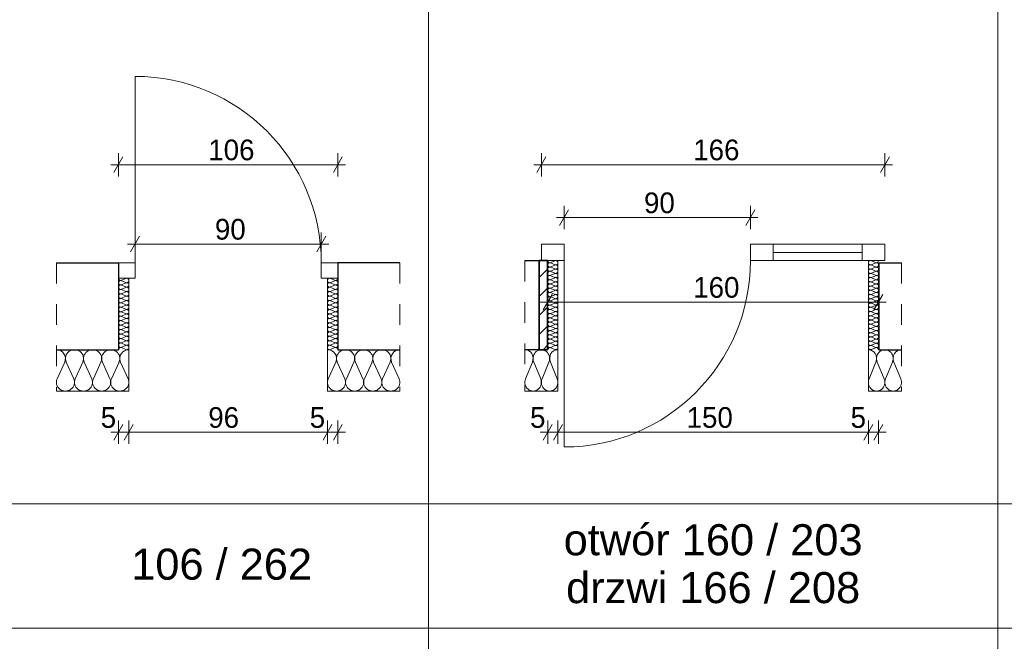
# Model space of a CAD drawing. Extents: x -130919 to -54459, y 5277 to 20371.
# Tile 5 of 11: x -98370 to -93613, y 12876 to 15878. Entities that reach past the tile are written whole.
import ezdxf

# ---------------------------------------------------------------- set-up
doc = ezdxf.new("R2010")
doc.units = 0
doc.header["$MEASUREMENT"] = 0
doc.linetypes.add('Przerywana', pattern=[200, 100, -100])
for name, color, linetype, lineweight in [('Arch drzwi_Nr_Pióra__21', 7, 'Continuous', 13), ('Arch okna_Nr_Pióra__21', 7, 'Continuous', 13), ('Arch opisy okien_Nr_Pióra__1', 7, 'Continuous', 25), ('Arch opisy_Nr_Pióra__21', 7, 'Continuous', 13), ('Arch wyburzenia_Nr_Pióra__46', 5, 'Continuous', 13), ('Arch wymiary_Nr_Pióra__5', 7, 'Continuous', 13), ('Arch ściany nośne_Nr_Pióra__21', 7, 'Continuous', 13), ('Arch ściany nośne_Nr_Pióra__27', 7, 'Continuous', 35), ('INWENT.ŚCIANY_Nr_Pióra__1', 7, 'Continuous', 25), ('INWENT.ŚCIANY_Nr_Pióra__21', 7, 'Continuous', 13)]:
    doc.layers.add(name, color=color, linetype=linetype, lineweight=lineweight)
for name, color, linetype in [('Arch ocieplenie', 7, 'Continuous'), ('Arch wymiary', 7, 'Continuous'), ('Arch ściany nośne', 7, 'Continuous')]:
    doc.layers.add(name, color=color, linetype=linetype)
doc.layers.add('Arch ocieplenie_Nr_Pióra__22', color=7, linetype='Continuous', lineweight=9, true_color=0x7f7f7f)
doc.styles.add('GENERATED_STYLE_1', font='txt')
doc.styles.add('GENERATED_STYLE_2', font='arial.ttf')
doc.dimstyles.new('GENERATED_STYLE__2', dxfattribs={"dimtxt": 100, "dimasz": 57, "dimexe": 0.18, "dimexo": 0, "dimgap": 0.09, "dimtad": 1, "dimtih": 1, "dimtoh": 1, "dimdec": 0, "dimlfac": 0.1, "dimzin": 0, "dimdsep": 46, "dimtxsty": 'GENERATED_STYLE_1', "dimblk": 'ARROWHEAD_2', "dimblk1": 'ARROWHEAD_2', "dimblk2": 'ARROWHEAD_2', "dimcen": 0.09, "dimclrd": 7, "dimclre": 7, "dimclrt": 7, "dimadec": 0, "dimazin": 0, "dimtfac": 1, "dimtdec": 4, "dimtmove": 0, "dimatfit": 3, "dimfxl": 0, "dimtolj": 1, "dimtzin": 0, "dimarcsym": 0})

# ---------------------------------------------------------------- blocks, each defined once
blk = doc.blocks.new('Izolacja cieplna 14_6', base_point=(-98192.9, 14284.3))
at = {"layer": 'Arch ocieplenie_Nr_Pióra__22', "linetype": 'Continuous'}
for p, q in [((-98189.2, 14143.9), (-98152.8, 14224.7)), ((-98145.5, 14224.7), (-98109.1, 14143.9)), ((-98101.7, 14143.9), (-98065.3, 14224.7)), ((-98058, 14224.7), (-98021.6, 14143.9)), ((-98014.2, 14143.9), (-97977.8, 14224.7)), ((-97970.5, 14224.7), (-97934.1, 14143.9)), ((-97926.7, 14143.9), (-97890.3, 14224.7)), ((-97883, 14224.7), (-97846.6, 14143.9))]:
    blk.add_line(p, q, dxfattribs=at)
for centre, start_param, end_param in [((-98192.9, 14241.8), 5.870392, 7.853982), ((-98105.4, 14241.8), 5.870392, 9.837571), ((-98017.9, 14241.8), 5.870392, 9.837571), ((-97930.4, 14241.8), 5.870392, 9.837571), ((-97842.9, 14241.8), 1.570796, 3.554385), ((-98149.2, 14126.9), 2.728799, 6.695979), ((-98061.7, 14126.9), 2.728799, 6.695979), ((-97974.2, 14126.9), 2.728799, 6.695979), ((-97886.7, 14126.9), 2.728799, 6.695979)]:
    blk.add_ellipse(centre, major_axis=(43.7, 0), ratio=0.972243, start_param=start_param, end_param=end_param, dxfattribs=at)
blk = doc.blocks.new('Izolacja cieplna 14_7', base_point=(-96882.9, 14284.3))
at = {"layer": 'Arch ocieplenie_Nr_Pióra__22', "linetype": 'Continuous'}
for p, q in [((-96879.2, 14143.9), (-96842.8, 14224.7)), ((-96835.5, 14224.7), (-96799.1, 14143.9)), ((-96791.7, 14143.9), (-96755.3, 14224.7)), ((-96748, 14224.7), (-96711.6, 14143.9)), ((-96704.2, 14143.9), (-96667.8, 14224.7)), ((-96660.5, 14224.7), (-96624.1, 14143.9)), ((-96616.7, 14143.9), (-96580.3, 14224.7)), ((-96573, 14224.7), (-96536.6, 14143.9))]:
    blk.add_line(p, q, dxfattribs=at)
for centre, start_param, end_param in [((-96882.9, 14241.8), 5.870392, 7.853982), ((-96795.4, 14241.8), 5.870392, 9.837571), ((-96707.9, 14241.8), 5.870392, 9.837571), ((-96620.4, 14241.8), 5.870392, 9.837571), ((-96532.9, 14241.8), 1.570796, 3.554385), ((-96839.2, 14126.9), 2.728799, 6.695979), ((-96751.7, 14126.9), 2.728799, 6.695979), ((-96664.2, 14126.9), 2.728799, 6.695979), ((-96576.7, 14126.9), 2.728799, 6.695979)]:
    blk.add_ellipse(centre, major_axis=(43.7, 0), ratio=0.972243, start_param=start_param, end_param=end_param, dxfattribs=at)
blk = doc.blocks.new('Izolacja cieplna 14_8', base_point=(-96832.9, 14629.3))
at = {"layer": 'Arch ocieplenie_Nr_Pióra__22', "linetype": 'Continuous'}
for p, q in [((-96868, 14628.4), (-96847.8, 14619.5)), ((-96847.8, 14617.6), (-96868, 14608.7)), ((-96868, 14606.9), (-96847.8, 14597.9)), ((-96847.8, 14596.1), (-96868, 14587.1)), ((-96868, 14585.3), (-96847.8, 14576.3)), ((-96847.8, 14574.5), (-96868, 14565.5)), ((-96868, 14563.7), (-96847.8, 14554.8)), ((-96847.8, 14553), (-96868, 14544)), ((-96868, 14542.2), (-96847.8, 14533.2)), ((-96847.8, 14531.4), (-96868, 14522.4)), ((-96868, 14520.6), (-96847.8, 14511.6)), ((-96847.8, 14509.8), (-96868, 14500.9)), ((-96868, 14499), (-96847.8, 14490.1)), ((-96847.8, 14488.3), (-96868, 14479.3)), ((-96868, 14477.5), (-96847.8, 14468.5)), ((-96847.8, 14466.7), (-96868, 14457.7)), ((-96868, 14455.9), (-96847.8, 14447)), ((-96847.8, 14445.1), (-96868, 14436.2)), ((-96868, 14434.4), (-96847.8, 14425.4)), ((-96847.8, 14423.6), (-96868, 14414.6)), ((-96868, 14412.8), (-96847.8, 14403.8)), ((-96847.8, 14402), (-96868, 14393)), ((-96868, 14391.2), (-96847.8, 14382.3)), ((-96847.8, 14380.5), (-96868, 14371.5)), ((-96868, 14369.7), (-96847.8, 14360.7)), ((-96847.8, 14358.9), (-96868, 14349.9)), ((-96868, 14348.1), (-96847.8, 14339.1)), ((-96847.8, 14337.3), (-96868, 14328.4)), ((-96868, 14326.5), (-96847.8, 14317.6)), ((-96847.8, 14315.8), (-96868, 14306.8)), ((-96868, 14305), (-96847.8, 14296)), ((-96847.8, 14294.2), (-96868, 14285.2))]:
    blk.add_line(p, q, dxfattribs=at)
for centre, start_param, end_param in [((-96872.3, 14618.5), 2.728799, 6.695979), ((-96872.3, 14597), 2.728799, 6.695979), ((-96843.5, 14629.3), 5.870392, 7.853982), ((-96843.5, 14607.8), 5.870392, 9.837571), ((-96872.3, 14575.4), 2.728799, 6.695979), ((-96872.3, 14553.9), 2.728799, 6.695979), ((-96843.5, 14586.2), 5.870392, 9.837571), ((-96843.5, 14564.6), 5.870392, 9.837571), ((-96872.3, 14532.3), 2.728799, 6.695979), ((-96872.3, 14510.7), 2.728799, 6.695979), ((-96843.5, 14543.1), 5.870392, 9.837571), ((-96843.5, 14521.5), 5.870392, 9.837571), ((-96843.5, 14500), 5.870392, 9.837571), ((-96872.3, 14489.2), 2.728799, 6.695979), ((-96872.3, 14467.6), 2.728799, 6.695979), ((-96843.5, 14478.4), 5.870392, 9.837571), ((-96843.5, 14456.8), 5.870392, 9.837571), ((-96872.3, 14446), 2.728799, 6.695979), ((-96872.3, 14424.5), 2.728799, 6.695979), ((-96843.5, 14435.3), 5.870392, 9.837571), ((-96843.5, 14413.7), 5.870392, 9.837571), ((-96872.3, 14402.9), 2.728799, 6.695979), ((-96872.3, 14381.4), 2.728799, 6.695979), ((-96872.3, 14359.8), 2.728799, 6.695979), ((-96843.5, 14392.1), 5.870392, 9.837571), ((-96843.5, 14370.6), 5.870392, 9.837571), ((-96872.3, 14338.2), 2.728799, 6.695979), ((-96872.3, 14316.7), 2.728799, 6.695979), ((-96843.5, 14349), 5.870392, 9.837571), ((-96843.5, 14327.5), 5.870392, 9.837571), ((-96872.3, 14295.1), 2.728799, 6.695979), ((-96843.5, 14305.9), 5.870392, 9.837571), ((-96843.5, 14284.3), 1.570796, 3.554385)]:
    blk.add_ellipse(centre, major_axis=(0, -10.8), ratio=0.986349, start_param=start_param, end_param=end_param, dxfattribs=at)
blk = doc.blocks.new('Izolacja cieplna 14_9', base_point=(-97892.9, 14629.3))
at = {"layer": 'Arch ocieplenie_Nr_Pióra__22', "linetype": 'Continuous'}
for p, q in [((-97857.8, 14628.4), (-97878, 14619.5)), ((-97878, 14617.6), (-97857.8, 14608.7)), ((-97857.8, 14606.9), (-97878, 14597.9)), ((-97878, 14596.1), (-97857.8, 14587.1)), ((-97857.8, 14585.3), (-97878, 14576.3)), ((-97878, 14574.5), (-97857.8, 14565.5)), ((-97857.8, 14563.7), (-97878, 14554.8)), ((-97878, 14553), (-97857.8, 14544)), ((-97857.8, 14542.2), (-97878, 14533.2)), ((-97878, 14531.4), (-97857.8, 14522.4)), ((-97857.8, 14520.6), (-97878, 14511.6)), ((-97878, 14509.8), (-97857.8, 14500.9)), ((-97857.8, 14499), (-97878, 14490.1)), ((-97878, 14488.3), (-97857.8, 14479.3)), ((-97857.8, 14477.5), (-97878, 14468.5)), ((-97878, 14466.7), (-97857.8, 14457.7)), ((-97857.8, 14455.9), (-97878, 14447)), ((-97878, 14445.1), (-97857.8, 14436.2)), ((-97857.8, 14434.4), (-97878, 14425.4)), ((-97878, 14423.6), (-97857.8, 14414.6)), ((-97857.8, 14412.8), (-97878, 14403.8)), ((-97878, 14402), (-97857.8, 14393)), ((-97857.8, 14391.2), (-97878, 14382.3)), ((-97878, 14380.5), (-97857.8, 14371.5)), ((-97857.8, 14369.7), (-97878, 14360.7)), ((-97878, 14358.9), (-97857.8, 14349.9)), ((-97857.8, 14348.1), (-97878, 14339.1)), ((-97878, 14337.3), (-97857.8, 14328.4)), ((-97857.8, 14326.5), (-97878, 14317.6)), ((-97878, 14315.8), (-97857.8, 14306.8)), ((-97857.8, 14305), (-97878, 14296)), ((-97878, 14294.2), (-97857.8, 14285.2))]:
    blk.add_line(p, q, dxfattribs=at)
for centre, start_param, end_param in [((-97882.3, 14607.8), 2.7288, 6.695979), ((-97882.3, 14629.3), 4.712389, 6.695979), ((-97853.5, 14618.5), 5.870392, 9.837571), ((-97853.5, 14597), 5.870392, 9.837571), ((-97882.3, 14586.2), 2.7288, 6.695979), ((-97882.3, 14564.6), 2.7288, 6.695979), ((-97853.5, 14575.4), 5.870392, 9.837571), ((-97853.5, 14553.9), 5.870392, 9.837571), ((-97882.3, 14543.1), 2.7288, 6.695979), ((-97882.3, 14521.5), 2.7288, 6.695979), ((-97882.3, 14500), 2.7288, 6.695979), ((-97853.5, 14532.3), 5.870392, 9.837571), ((-97853.5, 14510.7), 5.870392, 9.837571), ((-97882.3, 14478.4), 2.7288, 6.695979), ((-97882.3, 14456.8), 2.7288, 6.695979), ((-97853.5, 14489.2), 5.870392, 9.837571), ((-97853.5, 14467.6), 5.870392, 9.837571), ((-97882.3, 14435.3), 2.7288, 6.695979), ((-97882.3, 14413.7), 2.7288, 6.695979), ((-97853.5, 14446), 5.870392, 9.837571), ((-97853.5, 14424.5), 5.870392, 9.837571), ((-97882.3, 14392.1), 2.7288, 6.695979), ((-97882.3, 14370.6), 2.7288, 6.695979), ((-97853.5, 14402.9), 5.870392, 9.837571), ((-97853.5, 14381.4), 5.870392, 9.837571), ((-97853.5, 14359.8), 5.870392, 9.837571), ((-97882.3, 14349), 2.7288, 6.695979), ((-97882.3, 14327.5), 2.7288, 6.695979), ((-97853.5, 14338.2), 5.870392, 9.837571), ((-97853.5, 14316.7), 5.870392, 9.837571), ((-97882.3, 14305.9), 2.7288, 6.695979), ((-97882.3, 14284.3), 2.7288, 4.712389), ((-97853.5, 14295.1), 5.870392, 9.837571)]:
    blk.add_ellipse(centre, major_axis=(0, -10.8), ratio=0.986349, start_param=start_param, end_param=end_param, dxfattribs=at)
blk = doc.blocks.new('Izolacja cieplna 14_10', base_point=(-94220.5, 14284.3))
at = {"layer": 'Arch ocieplenie_Nr_Pióra__22', "linetype": 'Continuous'}
for p, q in [((-94235.1, 14704.9), (-94254.9, 14713.5)), ((-94254.9, 14694.7), (-94235.1, 14703.2)), ((-94235.1, 14684.5), (-94254.9, 14693)), ((-94254.9, 14674.2), (-94235.1, 14682.7)), ((-94235.1, 14664), (-94254.9, 14672.5)), ((-94254.9, 14653.8), (-94235.1, 14662.3)), ((-94235.1, 14643.5), (-94254.9, 14652)), ((-94254.9, 14633.3), (-94235.1, 14641.8)), ((-94235.1, 14623), (-94254.9, 14631.6)), ((-94254.9, 14612.8), (-94235.1, 14621.3)), ((-94235.1, 14602.6), (-94254.9, 14611.1)), ((-94254.9, 14592.3), (-94235.1, 14600.8)), ((-94235.1, 14582.1), (-94254.9, 14590.6)), ((-94254.9, 14571.8), (-94235.1, 14580.4)), ((-94235.1, 14561.6), (-94254.9, 14570.1)), ((-94254.9, 14551.4), (-94235.1, 14559.9)), ((-94235.1, 14541.1), (-94254.9, 14549.7)), ((-94254.9, 14530.9), (-94235.1, 14539.4)), ((-94235.1, 14520.7), (-94254.9, 14529.2)), ((-94254.9, 14510.4), (-94235.1, 14518.9)), ((-94235.1, 14500.2), (-94254.9, 14508.7)), ((-94254.9, 14489.9), (-94235.1, 14498.5)), ((-94235.1, 14479.7), (-94254.9, 14488.2)), ((-94254.9, 14469.5), (-94235.1, 14478)), ((-94235.1, 14459.2), (-94254.9, 14467.7)), ((-94254.9, 14449), (-94235.1, 14457.5)), ((-94235.1, 14438.8), (-94254.9, 14447.3)), ((-94254.9, 14428.5), (-94235.1, 14437)), ((-94235.1, 14418.3), (-94254.9, 14426.8)), ((-94254.9, 14408), (-94235.1, 14416.6)), ((-94235.1, 14397.8), (-94254.9, 14406.3)), ((-94254.9, 14387.6), (-94235.1, 14396.1)), ((-94235.1, 14377.3), (-94254.9, 14385.8)), ((-94254.9, 14367.1), (-94235.1, 14375.6)), ((-94235.1, 14356.9), (-94254.9, 14365.4)), ((-94254.9, 14346.6), (-94235.1, 14355.1)), ((-94235.1, 14336.4), (-94254.9, 14344.9)), ((-94254.9, 14326.1), (-94235.1, 14334.7)), ((-94235.1, 14315.9), (-94254.9, 14324.4)), ((-94254.9, 14305.7), (-94235.1, 14314.2)), ((-94235.1, 14295.4), (-94254.9, 14303.9)), ((-94254.9, 14285.2), (-94235.1, 14293.7))]:
    blk.add_line(p, q, dxfattribs=at)
for centre, start_param, end_param in [((-94259.1, 14704.1), 4.299595, 8.266775), ((-94230.9, 14714.3), 1.158004, 3.141593), ((-94230.9, 14693.8), 1.158004, 5.125183), ((-94259.1, 14683.6), 4.299595, 8.266775), ((-94259.1, 14663.1), 4.299595, 8.266775), ((-94259.1, 14642.7), 4.299595, 8.266775), ((-94230.9, 14673.4), 1.158004, 5.125183), ((-94230.9, 14652.9), 1.158004, 5.125183), ((-94259.1, 14622.2), 4.299595, 8.266775), ((-94259.1, 14601.7), 4.299595, 8.266775), ((-94230.9, 14632.4), 1.158004, 5.125183), ((-94230.9, 14611.9), 1.158004, 5.125183), ((-94259.1, 14581.2), 4.299595, 8.266775), ((-94259.1, 14560.8), 4.299595, 8.266775), ((-94230.9, 14591.5), 1.158004, 5.125183), ((-94230.9, 14571), 1.158004, 5.125183), ((-94230.9, 14550.5), 1.158004, 5.125183), ((-94259.1, 14540.3), 4.299595, 8.266775), ((-94259.1, 14519.8), 4.299595, 8.266775), ((-94230.9, 14530), 1.158004, 5.125183), ((-94230.9, 14509.6), 1.158004, 5.125183), ((-94259.1, 14499.3), 4.299595, 8.266775), ((-94259.1, 14478.8), 4.299595, 8.266775), ((-94259.1, 14458.4), 4.299595, 8.266775), ((-94230.9, 14489.1), 1.158004, 5.125183), ((-94230.9, 14468.6), 1.158004, 5.125183), ((-94259.1, 14437.9), 4.299595, 8.266775), ((-94259.1, 14417.4), 4.299595, 8.266775), ((-94230.9, 14448.1), 1.158004, 5.125183), ((-94230.9, 14427.7), 1.158004, 5.125183), ((-94230.9, 14407.2), 1.158004, 5.125183), ((-94259.1, 14396.9), 4.299595, 8.266775), ((-94259.1, 14376.5), 4.299595, 8.266775), ((-94230.9, 14386.7), 1.158004, 5.125183), ((-94230.9, 14366.2), 1.158004, 5.125183), ((-94259.1, 14356), 4.299595, 8.266775), ((-94259.1, 14335.5), 4.299595, 8.266775), ((-94259.1, 14315), 4.299595, 8.266775), ((-94230.9, 14345.8), 1.158004, 5.125183), ((-94230.9, 14325.3), 1.158004, 5.125183), ((-94259.1, 14294.6), 4.299595, 8.266775), ((-94230.9, 14304.8), 1.158004, 5.125183), ((-94230.9, 14284.3), 3.141593, 5.125182)]:
    blk.add_ellipse(centre, major_axis=(-10.4, 0), ratio=0.982961, start_param=start_param, end_param=end_param, dxfattribs=at)
blk = doc.blocks.new('Izolacja cieplna 14_11', base_point=(-95769.5, 14284.3))
at = {"layer": 'Arch ocieplenie_Nr_Pióra__22', "linetype": 'Continuous'}
for p, q in [((-95892.8, 14224.7), (-95926.1, 14143.9)), ((-95852.8, 14143.9), (-95886.1, 14224.7)), ((-95812.8, 14224.7), (-95846.1, 14143.9)), ((-95772.8, 14143.9), (-95806.1, 14224.7))]:
    blk.add_line(p, q, dxfattribs=at)
for centre, start_param, end_param in [((-95929.5, 14241.8), 1.158004, 3.141593), ((-95849.5, 14241.8), 1.158004, 5.125183), ((-95769.5, 14241.8), 3.141593, 5.125182), ((-95889.5, 14126.9), 4.299595, 8.266775), ((-95809.5, 14126.9), 4.299595, 8.266775)]:
    blk.add_ellipse(centre, major_axis=(0, -42.5), ratio=0.940388, start_param=start_param, end_param=end_param, dxfattribs=at)
blk = doc.blocks.new('Izolacja cieplna 14_12', base_point=(-95818.5, 14284.3))
at = {"layer": 'Arch ocieplenie_Nr_Pióra__22', "linetype": 'Continuous'}
for p, q in [((-95803.9, 14704.9), (-95784.1, 14713.5)), ((-95784.1, 14694.7), (-95803.9, 14703.2)), ((-95803.9, 14684.5), (-95784.1, 14693)), ((-95784.1, 14674.2), (-95803.9, 14682.7)), ((-95803.9, 14664), (-95784.1, 14672.5)), ((-95784.1, 14653.8), (-95803.9, 14662.3)), ((-95803.9, 14643.5), (-95784.1, 14652)), ((-95784.1, 14633.3), (-95803.9, 14641.8)), ((-95803.9, 14623), (-95784.1, 14631.6)), ((-95784.1, 14612.8), (-95803.9, 14621.3)), ((-95803.9, 14602.6), (-95784.1, 14611.1)), ((-95784.1, 14592.3), (-95803.9, 14600.8)), ((-95803.9, 14582.1), (-95784.1, 14590.6)), ((-95784.1, 14571.8), (-95803.9, 14580.4)), ((-95803.9, 14561.6), (-95784.1, 14570.1)), ((-95784.1, 14551.4), (-95803.9, 14559.9)), ((-95803.9, 14541.1), (-95784.1, 14549.7)), ((-95784.1, 14530.9), (-95803.9, 14539.4)), ((-95803.9, 14520.7), (-95784.1, 14529.2)), ((-95784.1, 14510.4), (-95803.9, 14518.9)), ((-95803.9, 14500.2), (-95784.1, 14508.7)), ((-95784.1, 14489.9), (-95803.9, 14498.5)), ((-95803.9, 14479.7), (-95784.1, 14488.2)), ((-95784.1, 14469.5), (-95803.9, 14478)), ((-95803.9, 14459.2), (-95784.1, 14467.7)), ((-95784.1, 14449), (-95803.9, 14457.5)), ((-95803.9, 14438.8), (-95784.1, 14447.3)), ((-95784.1, 14428.5), (-95803.9, 14437)), ((-95803.9, 14418.3), (-95784.1, 14426.8)), ((-95784.1, 14408), (-95803.9, 14416.6)), ((-95803.9, 14397.8), (-95784.1, 14406.3)), ((-95784.1, 14387.6), (-95803.9, 14396.1)), ((-95803.9, 14377.3), (-95784.1, 14385.8)), ((-95784.1, 14367.1), (-95803.9, 14375.6)), ((-95803.9, 14356.9), (-95784.1, 14365.4)), ((-95784.1, 14346.6), (-95803.9, 14355.1)), ((-95803.9, 14336.4), (-95784.1, 14344.9)), ((-95784.1, 14326.1), (-95803.9, 14334.7)), ((-95803.9, 14315.9), (-95784.1, 14324.4)), ((-95784.1, 14305.7), (-95803.9, 14314.2)), ((-95803.9, 14295.4), (-95784.1, 14303.9)), ((-95784.1, 14285.2), (-95803.9, 14293.7))]:
    blk.add_line(p, q, dxfattribs=at)
for centre, start_param, end_param in [((-95808, 14693.8), 4.299595, 8.266774), ((-95808, 14714.3), 0, 1.983589), ((-95779.9, 14704.1), 1.158003, 5.125183), ((-95808, 14673.4), 4.299595, 8.266774), ((-95808, 14652.9), 4.299595, 8.266774), ((-95779.9, 14683.6), 1.158003, 5.125183), ((-95779.9, 14663.1), 1.158003, 5.125183), ((-95779.9, 14642.7), 1.158003, 5.125183), ((-95808, 14632.4), 4.299595, 8.266774), ((-95808, 14611.9), 4.299595, 8.266774), ((-95779.9, 14622.2), 1.158003, 5.125183), ((-95779.9, 14601.7), 1.158003, 5.125183), ((-95808, 14591.5), 4.299595, 8.266774), ((-95808, 14571), 4.299595, 8.266774), ((-95808, 14550.5), 4.299595, 8.266774), ((-95779.9, 14581.2), 1.158003, 5.125183), ((-95779.9, 14560.8), 1.158003, 5.125183), ((-95808, 14530), 4.299595, 8.266774), ((-95808, 14509.6), 4.299595, 8.266774), ((-95779.9, 14540.3), 1.158003, 5.125183), ((-95779.9, 14519.8), 1.158003, 5.125183), ((-95808, 14489.1), 4.299595, 8.266774), ((-95808, 14468.6), 4.299595, 8.266774), ((-95779.9, 14499.3), 1.158003, 5.125183), ((-95779.9, 14478.8), 1.158003, 5.125183), ((-95779.9, 14458.4), 1.158003, 5.125183), ((-95808, 14448.1), 4.299595, 8.266774), ((-95808, 14427.7), 4.299595, 8.266774), ((-95808, 14407.2), 4.299595, 8.266774), ((-95779.9, 14437.9), 1.158003, 5.125183), ((-95779.9, 14417.4), 1.158003, 5.125183), ((-95808, 14386.7), 4.299595, 8.266774), ((-95808, 14366.2), 4.299595, 8.266774), ((-95779.9, 14396.9), 1.158003, 5.125183), ((-95779.9, 14376.5), 1.158003, 5.125183), ((-95808, 14345.8), 4.299595, 8.266774), ((-95808, 14325.3), 4.299595, 8.266774), ((-95779.9, 14356), 1.158003, 5.125183), ((-95779.9, 14335.5), 1.158003, 5.125183), ((-95779.9, 14315), 1.158003, 5.125183), ((-95808, 14304.8), 4.299595, 8.266774), ((-95808, 14284.3), 4.299596, 6.283185), ((-95779.9, 14294.6), 1.158003, 5.125183)]:
    blk.add_ellipse(centre, major_axis=(-10.4, 0), ratio=0.982961, start_param=start_param, end_param=end_param, dxfattribs=at)
blk = doc.blocks.new('Izolacja cieplna 14_13', base_point=(-94109.5, 14284.3))
at = {"layer": 'Arch ocieplenie_Nr_Pióra__22', "linetype": 'Continuous'}
for p, q in [((-94232.8, 14224.7), (-94266.1, 14143.9)), ((-94192.8, 14143.9), (-94226.1, 14224.7)), ((-94152.8, 14224.7), (-94186.1, 14143.9)), ((-94112.8, 14143.9), (-94146.1, 14224.7))]:
    blk.add_line(p, q, dxfattribs=at)
for centre, start_param, end_param in [((-94269.5, 14241.8), 1.158004, 3.141593), ((-94189.5, 14241.8), 1.158004, 5.125183), ((-94109.5, 14241.8), 3.141593, 5.125182), ((-94229.5, 14126.9), 4.299595, 8.266775), ((-94149.5, 14126.9), 4.299595, 8.266775)]:
    blk.add_ellipse(centre, major_axis=(0, -42.5), ratio=0.940388, start_param=start_param, end_param=end_param, dxfattribs=at)
blk = doc.blocks.new('Ściana_1', base_point=(-95819.5, 14714.3))
at = {"layer": 'Arch ściany nośne_Nr_Pióra__21', "linetype": 'Continuous'}
h = blk.add_hatch(dxfattribs=at)
h.set_pattern_fill('Common_Brick', color=256, style=0, pattern_type=2)
h.set_pattern_definition([(45, (0, 0), (-45.96194, 45.96194), [])])
h.paths.add_polyline_path([(-95859.5, 14714.3), (-95859.5, 14284.3), (-95819.5, 14284.3), (-95819.5, 14714.3)], flags=0)
at = {"layer": 'Arch ściany nośne_Nr_Pióra__27', "linetype": 'Continuous'}
for p, q in [((-95859.5, 14714.3), (-95859.5, 14284.3)), ((-95819.5, 14714.3), (-95859.5, 14714.3)), ((-95819.5, 14284.3), (-95819.5, 14714.3)), ((-95859.5, 14284.3), (-95819.5, 14284.3))]:
    blk.add_line(p, q, dxfattribs=at)
blk = doc.blocks.new('*D49')
at = {"layer": 'Arch wymiary_Nr_Pióra__5', "linetype": 'Continuous'}
for p, q in [((-97892.9, 15121.6), (-97892.9, 15234.1)), ((-96832.9, 15121.6), (-96832.9, 15234.1)), ((-97929.6, 15177.9), (-97892.9, 15177.9)), ((-97871.3, 15215.4), (-97914.6, 15140.4)), ((-97892.9, 15177.9), (-96832.9, 15177.9)), ((-96854.6, 15140.4), (-96811.3, 15215.4)), ((-96832.9, 15177.9), (-96796.2, 15177.9))]:
    blk.add_line(p, q, dxfattribs=at)
at = {"layer": 'Arch wymiary_Nr_Pióra__5', "insert": (-97458.9, 15197.9), "char_height": 100, "attachment_point": 7, "style": 'GENERATED_STYLE_1'}
blk.add_mtext('{106}', dxfattribs=at)
blk = doc.blocks.new('ARROWHEAD_2')
at = {"color": 0, "linetype": 'Continuous', "lineweight": 0}
for p, q in [((0, 0), (-1, 0)), ((-0.378, -0.655), (0.378, 0.655))]:
    blk.add_line(p, q, dxfattribs=at)
blk = doc.blocks.new('*D50')
at = {"layer": 'Arch wymiary_Nr_Pióra__5', "linetype": 'Continuous'}
for p, q in [((-97812.9, 14738.3), (-97812.9, 14850.8)), ((-96912.9, 14738.3), (-96912.9, 14850.8)), ((-97791.3, 14832), (-97834.6, 14757)), ((-96934.6, 14757), (-96891.3, 14832)), ((-97849.6, 14794.5), (-97812.9, 14794.5)), ((-97812.9, 14794.5), (-96912.9, 14794.5)), ((-96912.9, 14794.5), (-96876.2, 14794.5))]:
    blk.add_line(p, q, dxfattribs=at)
at = {"layer": 'Arch wymiary_Nr_Pióra__5', "insert": (-97426.9, 14814.5), "char_height": 100, "attachment_point": 7, "style": 'GENERATED_STYLE_1'}
blk.add_mtext('{90}', dxfattribs=at)
blk = doc.blocks.new('*D51')
at = {"layer": 'Arch wymiary_Nr_Pióra__5', "linetype": 'Continuous'}
for p, q in [((-97892.9, 13829.2), (-97892.9, 13941.7)), ((-97842.9, 13829.2), (-97842.9, 13941.7)), ((-97871.3, 13922.9), (-97914.6, 13847.9)), ((-97821.3, 13922.9), (-97864.6, 13847.9)), ((-97929.6, 13885.4), (-97892.9, 13885.4)), ((-97892.9, 13885.4), (-97842.9, 13885.4))]:
    blk.add_line(p, q, dxfattribs=at)
at = {"layer": 'Arch wymiary_Nr_Pióra__5', "char_height": 100, "attachment_point": 7, "style": 'GENERATED_STYLE_1'}
for s, insert in [('{5}', (-97978.6, 13905.4)), ('{96}', (-97458.9, 13905.4)), ('{5}', (-96968.6, 13905.4))]:
    blk.add_mtext(s, dxfattribs=dict(at, insert=insert))
blk = doc.blocks.new('*D52')
at = {"layer": 'Arch wymiary_Nr_Pióra__5', "linetype": 'Continuous'}
for p, q in [((-97842.9, 13829.2), (-97842.9, 13941.7)), ((-96882.9, 13829.2), (-96882.9, 13941.7)), ((-97821.3, 13922.9), (-97864.6, 13847.9)), ((-96861.3, 13922.9), (-96904.6, 13847.9)), ((-97842.9, 13885.4), (-96882.9, 13885.4))]:
    blk.add_line(p, q, dxfattribs=at)
at = {"layer": 'Arch wymiary_Nr_Pióra__5', "char_height": 100, "attachment_point": 7, "style": 'GENERATED_STYLE_1'}
for s, insert in [('{5}', (-97978.6, 13905.4)), ('{96}', (-97458.9, 13905.4)), ('{5}', (-96968.6, 13905.4))]:
    blk.add_mtext(s, dxfattribs=dict(at, insert=insert))
blk = doc.blocks.new('*D53')
at = {"layer": 'Arch wymiary_Nr_Pióra__5', "linetype": 'Continuous'}
for p, q in [((-96882.9, 13829.2), (-96882.9, 13941.7)), ((-96832.9, 13829.2), (-96832.9, 13941.7)), ((-96861.3, 13922.9), (-96904.6, 13847.9)), ((-96854.6, 13847.9), (-96811.3, 13922.9)), ((-96882.9, 13885.4), (-96832.9, 13885.4)), ((-96832.9, 13885.4), (-96796.2, 13885.4))]:
    blk.add_line(p, q, dxfattribs=at)
at = {"layer": 'Arch wymiary_Nr_Pióra__5', "char_height": 100, "attachment_point": 7, "style": 'GENERATED_STYLE_1'}
for s, insert in [('{5}', (-97978.6, 13905.4)), ('{96}', (-97458.9, 13905.4)), ('{5}', (-96968.6, 13905.4))]:
    blk.add_mtext(s, dxfattribs=dict(at, insert=insert))
blk = doc.blocks.new('*D58')
at = {"layer": 'Arch wymiary_Nr_Pióra__5', "linetype": 'Continuous'}
for p, q in [((-95717.8, 14959.8), (-95761.1, 14884.8)), ((-95739.5, 14866), (-95739.5, 14978.5)), ((-94861.1, 14884.8), (-94817.8, 14959.8)), ((-94839.5, 14866), (-94839.5, 14978.5)), ((-95776.2, 14922.3), (-95739.5, 14922.3)), ((-95739.5, 14922.3), (-94839.5, 14922.3)), ((-94839.5, 14922.3), (-94802.8, 14922.3))]:
    blk.add_line(p, q, dxfattribs=at)
at = {"layer": 'Arch wymiary_Nr_Pióra__5', "insert": (-95353.5, 14942.3), "char_height": 100, "attachment_point": 7, "style": 'GENERATED_STYLE_1'}
blk.add_mtext('{90}', dxfattribs=at)
blk = doc.blocks.new('*D59')
at = {"layer": 'Arch wymiary_Nr_Pióra__5', "linetype": 'Continuous'}
for p, q in [((-95849.5, 15121.6), (-95849.5, 15234.1)), ((-94189.5, 15121.6), (-94189.5, 15234.1)), ((-95886.2, 15177.9), (-95849.5, 15177.9)), ((-95827.8, 15215.4), (-95871.1, 15140.4)), ((-95849.5, 15177.9), (-94189.5, 15177.9)), ((-94211.1, 15140.4), (-94167.8, 15215.4)), ((-94189.5, 15177.9), (-94152.8, 15177.9))]:
    blk.add_line(p, q, dxfattribs=at)
at = {"layer": 'Arch wymiary_Nr_Pióra__5', "insert": (-95115.5, 15197.9), "char_height": 100, "attachment_point": 7, "style": 'GENERATED_STYLE_1'}
blk.add_mtext('{166}', dxfattribs=at)
blk = doc.blocks.new('*D60')
at = {"layer": 'Arch wymiary_Nr_Pióra__5', "linetype": 'Continuous'}
for p, q in [((-95818.5, 14457.6), (-95818.5, 14570.1)), ((-94220.5, 14457.6), (-94220.5, 14570.1)), ((-95855.1, 14513.8), (-95818.5, 14513.8)), ((-95796.8, 14551.3), (-95840.1, 14476.3)), ((-95818.5, 14513.8), (-94220.5, 14513.8)), ((-94242.2, 14476.3), (-94198.9, 14551.3)), ((-94220.5, 14513.8), (-94183.8, 14513.8))]:
    blk.add_line(p, q, dxfattribs=at)
at = {"layer": 'Arch wymiary_Nr_Pióra__5', "insert": (-95115.5, 14533.8), "char_height": 100, "attachment_point": 7, "style": 'GENERATED_STYLE_1'}
blk.add_mtext('{160}', dxfattribs=at)
blk = doc.blocks.new('*D61')
at = {"layer": 'Arch wymiary_Nr_Pióra__5', "linetype": 'Continuous'}
for p, q in [((-95818.5, 13829.2), (-95818.5, 13941.7)), ((-95769.5, 13829.2), (-95769.5, 13941.7)), ((-95796.8, 13922.9), (-95840.1, 13847.9)), ((-95747.8, 13922.9), (-95791.1, 13847.9)), ((-95855.1, 13885.4), (-95818.5, 13885.4)), ((-95818.5, 13885.4), (-95769.5, 13885.4))]:
    blk.add_line(p, q, dxfattribs=at)
at = {"layer": 'Arch wymiary_Nr_Pióra__5', "char_height": 100, "attachment_point": 7, "style": 'GENERATED_STYLE_1'}
for s, insert in [('{5}', (-95904.1, 13905.4)), ('{150}', (-95147.5, 13905.4)), ('{5}', (-94355.2, 13905.4))]:
    blk.add_mtext(s, dxfattribs=dict(at, insert=insert))
blk = doc.blocks.new('*D62')
at = {"layer": 'Arch wymiary_Nr_Pióra__5', "linetype": 'Continuous'}
for p, q in [((-95769.5, 13829.2), (-95769.5, 13941.7)), ((-94269.5, 13829.2), (-94269.5, 13941.7)), ((-95747.8, 13922.9), (-95791.1, 13847.9)), ((-94247.8, 13922.9), (-94291.1, 13847.9)), ((-95769.5, 13885.4), (-94269.5, 13885.4))]:
    blk.add_line(p, q, dxfattribs=at)
at = {"layer": 'Arch wymiary_Nr_Pióra__5', "char_height": 100, "attachment_point": 7, "style": 'GENERATED_STYLE_1'}
for s, insert in [('{5}', (-95904.1, 13905.4)), ('{150}', (-95147.5, 13905.4)), ('{5}', (-94355.2, 13905.4))]:
    blk.add_mtext(s, dxfattribs=dict(at, insert=insert))
blk = doc.blocks.new('*D63')
at = {"layer": 'Arch wymiary_Nr_Pióra__5', "linetype": 'Continuous'}
for p, q in [((-94269.5, 13829.2), (-94269.5, 13941.7)), ((-94220.5, 13829.2), (-94220.5, 13941.7)), ((-94247.8, 13922.9), (-94291.1, 13847.9)), ((-94242.2, 13847.9), (-94198.9, 13922.9)), ((-94269.5, 13885.4), (-94220.5, 13885.4)), ((-94220.5, 13885.4), (-94183.8, 13885.4))]:
    blk.add_line(p, q, dxfattribs=at)
at = {"layer": 'Arch wymiary_Nr_Pióra__5', "char_height": 100, "attachment_point": 7, "style": 'GENERATED_STYLE_1'}
for s, insert in [('{5}', (-95904.1, 13905.4)), ('{150}', (-95147.5, 13905.4)), ('{5}', (-94355.2, 13905.4))]:
    blk.add_mtext(s, dxfattribs=dict(at, insert=insert))

msp = doc.modelspace()

# ---------------------------------------------------------------- linework, layer by layer
at = {"layer": 'Arch drzwi_Nr_Pióra__21', "linetype": 'Continuous'}
for p, q in [((-95849.5, 14714.3), (-95849.5, 14794.3)), ((-95739.5, 14794.3), (-95849.5, 14794.3)), ((-95739.5, 14714.3), (-95739.5, 14794.3)), ((-94839.5, 14794.3), (-94839.5, 14714.3)), ((-94839.5, 14794.3), (-94299.5, 14794.3)), ((-94729.5, 14794.3), (-94729.5, 14714.3)), ((-94729.5, 14754.3), (-94299.5, 14754.3)), ((-94299.5, 14794.3), (-94299.5, 14714.3)), ((-94189.5, 14794.3), (-94299.5, 14794.3)), ((-94189.5, 14714.3), (-94189.5, 14794.3)), ((-95849.5, 14714.3), (-95739.5, 14714.3)), ((-95739.5, 14714.3), (-95739.5, 13814.3)), ((-94839.5, 14714.3), (-94299.5, 14714.3)), ((-94299.5, 14714.3), (-94189.5, 14714.3))]:
    msp.add_line(p, q, dxfattribs=at)
msp.add_arc((-95739.5, 14714.3), 900, 270, 0, dxfattribs=at)
at = {"layer": 'Arch okna_Nr_Pióra__21', "linetype": 'Continuous'}
for p, q in [((-97812.9, 14704.3), (-97812.9, 15604.3)), ((-97892.9, 14704.3), (-97812.9, 14704.3)), ((-97812.9, 14704.3), (-97812.9, 14629.3)), ((-96912.9, 14704.3), (-96912.9, 14629.3)), ((-96912.9, 14704.3), (-96832.9, 14704.3)), ((-97892.9, 14629.3), (-97812.9, 14629.3)), ((-96912.9, 14629.3), (-96832.9, 14629.3))]:
    msp.add_line(p, q, dxfattribs=at)
msp.add_arc((-97812.9, 14704.3), 900, 0, 90, dxfattribs=at)
at = {"layer": 'Arch opisy_Nr_Pióra__21', "linetype": 'Continuous'}
for p, q in [((-96394.5, 20120.6), (-96394.5, 5770.6)), ((-93644.5, 20120.6), (-93644.5, 5770.6)), ((-101638.9, 13539.8), (-85394.5, 13539.8)), ((-101638.9, 12939.8), (-85394.5, 12939.8))]:
    msp.add_line(p, q, dxfattribs=at)
at = {"layer": 'Arch wyburzenia_Nr_Pióra__46', "linetype": 'Continuous'}
for p, q in [((-95769.5, 14714.3), (-95769.5, 14084.3)), ((-94269.5, 14084.3), (-94269.5, 14714.3)), ((-97842.9, 14084.3), (-97842.9, 14629.3)), ((-96882.9, 14629.3), (-96882.9, 14084.3)), ((-98192.9, 14084.3), (-97842.9, 14084.3)), ((-96882.9, 14084.3), (-96532.9, 14084.3)), ((-95769.5, 14084.3), (-95929.5, 14084.3)), ((-94269.5, 14084.3), (-94109.5, 14084.3))]:
    msp.add_line(p, q, dxfattribs=at)
at = {"layer": 'INWENT.ŚCIANY_Nr_Pióra__1', "linetype": 'Continuous'}
for p, q in [((-98192.9, 14704.3), (-97892.9, 14704.3)), ((-97892.9, 14704.3), (-97892.9, 14284.3)), ((-96532.9, 14704.3), (-96832.9, 14704.3)), ((-96832.9, 14704.3), (-96832.9, 14284.3)), ((-95929.5, 14714.3), (-95859.5, 14714.3)), ((-95859.5, 14714.3), (-95859.5, 14284.3)), ((-94219.5, 14704.3), (-94109.5, 14704.3)), ((-94219.5, 14704.3), (-94219.5, 14284.3)), ((-98192.9, 14284.3), (-97892.9, 14284.3)), ((-96832.9, 14284.3), (-96532.9, 14284.3)), ((-95859.5, 14284.3), (-95929.5, 14284.3)), ((-94219.5, 14284.3), (-94109.5, 14284.3))]:
    msp.add_line(p, q, dxfattribs=at)
at = {"layer": 'INWENT.ŚCIANY_Nr_Pióra__21', "linetype": 'Przerywana'}
for p, q in [((-98192.9, 14704.3), (-98192.9, 14084.3)), ((-96532.9, 14704.3), (-96532.9, 14084.3)), ((-95929.5, 14714.3), (-95929.5, 14084.3)), ((-94109.5, 14704.3), (-94109.5, 14084.3))]:
    msp.add_line(p, q, dxfattribs=at)

# ---------------------------------------------------------------- block references
at = {"layer": 'Arch ocieplenie', "color": 104, "linetype": 'Continuous', "lineweight": 13, "true_color": 0x029e21}
for name, p in [('Izolacja cieplna 14_12', (-95818.5, 14284.3)), ('Izolacja cieplna 14_10', (-94220.5, 14284.3)), ('Izolacja cieplna 14_9', (-97892.9, 14629.3)), ('Izolacja cieplna 14_8', (-96832.9, 14629.3)), ('Izolacja cieplna 14_6', (-98192.9, 14284.3)), ('Izolacja cieplna 14_7', (-96882.9, 14284.3)), ('Izolacja cieplna 14_11', (-95769.5, 14284.3)), ('Izolacja cieplna 14_13', (-94109.5, 14284.3))]:
    msp.add_blockref(name, p, dxfattribs=at)
at = {"layer": 'Arch ściany nośne'}
msp.add_blockref('Ściana_1', (-95819.5, 14714.3), dxfattribs=at)

# ---------------------------------------------------------------- texts
at = {"layer": 'Arch opisy okien_Nr_Pióra__1', "linetype": 'Continuous', "insert": (-95019.5, 13441.2), "char_height": 150, "width": 2370.8, "attachment_point": 2, "line_spacing_factor": 0.9248, "style": 'GENERATED_STYLE_2'}
msp.add_mtext('{otwór 160 / 203\\Pdrzwi 166 / 208}', dxfattribs=at)
at = {"layer": 'Arch opisy okien_Nr_Pióra__1', "linetype": 'Continuous', "insert": (-97394.5, 13323.3), "char_height": 150, "attachment_point": 2, "style": 'GENERATED_STYLE_2'}
msp.add_mtext('{106 / 262}', dxfattribs=at)

# ---------------------------------------------------------------- dimensions: what is measured, and where the dimension line sits
at = {"layer": 'Arch wymiary', "linetype": 'Continuous'}
for base, p1, p2, picture, middle in [((-97892.9, 15177.9), (-97892.9, 14704.3), (-96832.9, 14704.3), '*D49', (-97345.1, 15247.9)), ((-95849.5, 15177.9), (-95849.5, 14794.3), (-94189.5, 14794.3), '*D59', (-95001.7, 15247.9)), ((-95739.5, 14922.3), (-95739.5, 14794.3), (-94839.5, 14794.3), '*D58', (-95277.6, 14992.3)), ((-97812.9, 14794.5), (-97812.9, 14629.3), (-96912.9, 14629.3), '*D50', (-97351, 14864.5)), ((-95818.5, 14513.8), (-95818.5, 14714.3), (-94220.5, 14714.3), '*D60', (-95001.7, 14583.8)), ((-97892.9, 13885.4), (-97892.9, 14284.3), (-97842.9, 14084.3), '*D51', (-97940.6, 13955.4)), ((-97892.9, 13885.4), (-96882.9, 14084.3), (-96832.9, 14284.3), '*D53', (-96930.6, 13955.4)), ((-95818.5, 13885.4), (-95818.5, 14284.3), (-95769.5, 14084.3), '*D61', (-95866.2, 13955.4)), ((-95818.5, 13885.4), (-94269.5, 14084.3), (-94220.5, 14284.3), '*D63', (-94317.2, 13955.4)), ((-97892.9, 13885.4), (-97842.9, 14084.3), (-96882.9, 14084.3), '*D52', (-97383, 13955.4)), ((-95818.5, 13885.4), (-95769.5, 14084.3), (-94269.5, 14084.3), '*D62', (-95033.7, 13955.4))]:
    dim = msp.add_linear_dim(base=base, p1=p1, p2=p2, dimstyle='GENERATED_STYLE__2', dxfattribs=at)
    dim.commit()
    dim.dimension.update_dxf_attribs({"geometry": picture, "text_midpoint": middle})

doc.saveas('drawing.dxf')
